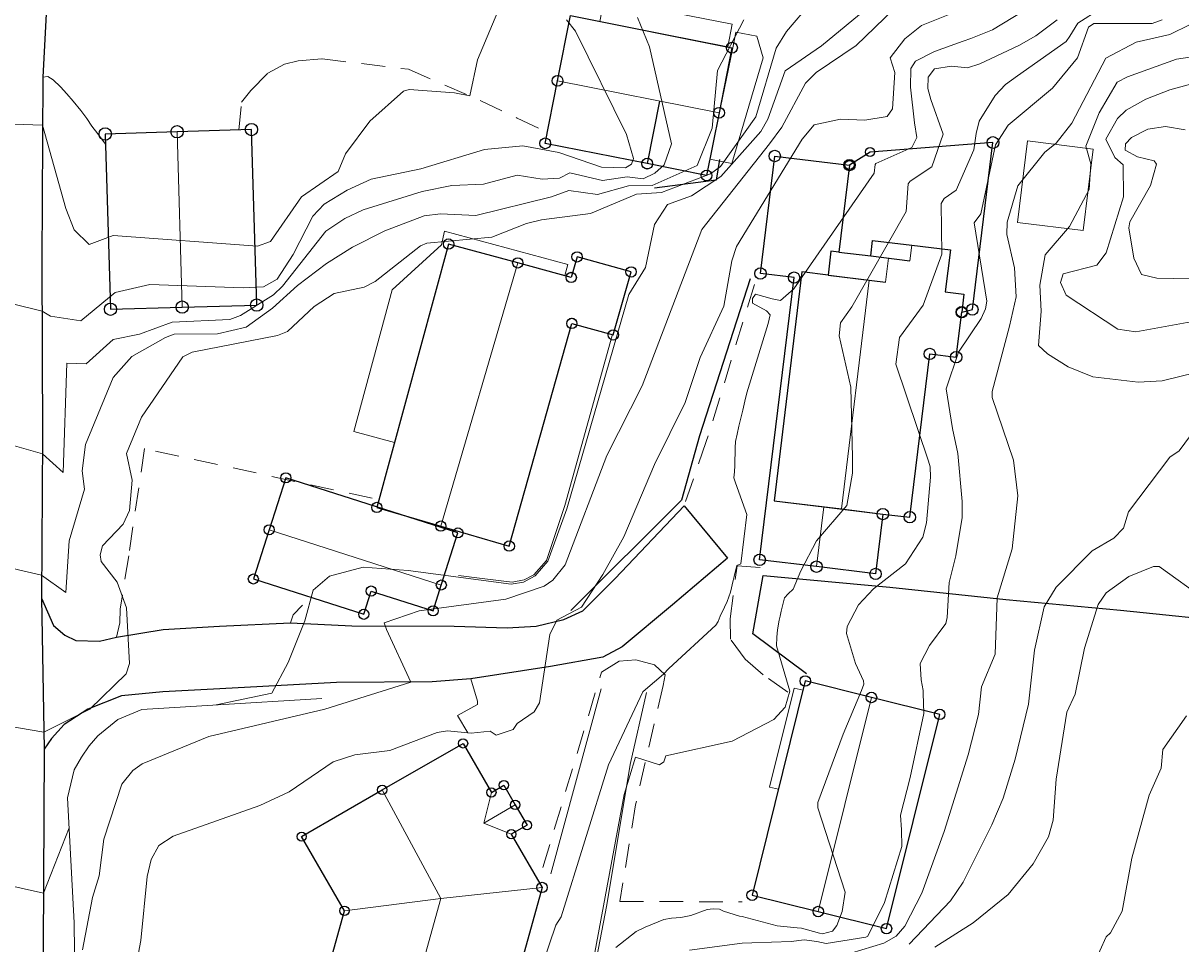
# Model space of a CAD drawing. Header units: metres. Extents: x 0 to 385757, y 0 to 6885278.
# Tile 16 of 108: x 308629 to 308702, y 6884199 to 6884257. Entities that reach past the tile are written whole.
import ezdxf

# ---------------------------------------------------------------- set-up
doc = ezdxf.new("R2010")
doc.units = ezdxf.units.M
doc.linetypes.add('STVEGKANT', pattern=[2.5, 1.5, -1])
for name, color, linetype, lineweight in [('_Hjelpelinjer', 7, 'Continuous', 0), ('K--DI---05041--TakoverbyggKant-OVERBYGG', 8, 'Continuous', 9), ('K--DI---05061--Veranda-HUSDIV', 8, 'Continuous', 9), ('K--DI---05080--Bygningslinje-HUSDIV', 8, 'Continuous', 9), ('K--DI---05081--Taksprang-HUSDIV', 8, 'Continuous', 9), ('K--DI---06002--MurLoddrett-STMUR', 8, 'STREK MED BDS208', 9), ('K--DI---07007--AnnetVegarealAvgrensning-STVEGKANT', 252, 'STVEGKANT', 20), ('K--DI---07018--Vegdekkekant-VKANT', 250, 'Continuous', 25), ('K--DI---Høydekurve-KURVE', 8, 'Continuous', 9), ('K--DI---Høydekurve-TKURVE', 7, 'Continuous', 20), ('K--DI---Mønelinje-HUSDIV', 8, 'Continuous', 9)]:
    doc.layers.add(name, color=color, linetype=linetype, lineweight=lineweight)
for name, color, linetype in [('K--DI---', 7, 'Continuous'), ('K--DI---05009--TaksprangBunn', 9, 'Continuous'), ('K--DI---05014--Takkant-HUS_PRIKK', 8, 'Continuous'), ('K--DI---09111--KantUtsnitt', 9, 'Continuous'), ('K--DI---Gjerde', 9, 'Continuous'), ('K--DI---VegAnnenAvgrensning', 9, 'Continuous'), ('K--DI---VegFiktivGrense', 9, 'Continuous')]:
    doc.layers.add(name, color=color, linetype=linetype)
doc.layers.add('K--DI---HUS_PRIKK', color=7, linetype='Continuous', true_color=0x000000)
doc.styles.get("Standard").update_dxf_attribs({"font": 'isocpeur.ttf'})
doc.linetypes.add('STREK MED BDS208', pattern='A,3.5,[208,BDS.shx,S=128,R=0,X=0,Y=0]', length=3.5)
doc.dimstyles.new('Civil Tools', dxfattribs={"dimtxt": 2.5, "dimasz": 3, "dimexe": 0, "dimexo": 0, "dimgap": 2, "dimtad": 1, "dimdec": 0, "dimzin": 0, "dimdsep": 46, "dimtxsty": 'Standard', "dimblk1": 'OBLIQUE', "dimblk2": 'OBLIQUE', "dimsah": 1, "dimtsz": 1.5, "dimcen": 4, "dimadec": 0, "dimazin": 0, "dimtfac": 1, "dimtdec": 4, "dimtix": 1, "dimtmove": 0, "dimatfit": 3, "dimfxl": 1, "dimtolj": 1, "dimtzin": 0, "dimarcsym": 0})

# ---------------------------------------------------------------- blocks, each defined once
blk = doc.blocks.new('BDS199')
at = {"layer": 'K--DI---'}
blk.add_circle((0, 0), 5, dxfattribs=at)
blk = doc.blocks.new('*D137')
at = {"layer": '_Hjelpelinjer', "color": 0, "linetype": 'Continuous', "lineweight": -2, "transparency": 16777216}
for p, q in [((308693.227, 6884473.63), (308693.227, 6884475.455)), ((308693.563, 6884473.03), (308693.227, 6884473.63)), ((308693.563, 6884472.403), (308693.563, 6884473.03))]:
    blk.add_line(p, q, dxfattribs=at)
at = {"layer": 'Defpoints', "color": 0, "linetype": 'Continuous', "transparency": 16777216}
for p in [(308693.227, 6884474.23), (308693.563, 6884472.403), (0, 0)]:
    blk.add_point(p, dxfattribs=at)
at = {"layer": '_Hjelpelinjer', "color": 0, "linetype": 'Continuous', "transparency": 16777216, "insert": (308692.902, 6884474.943), "char_height": 0.25, "attachment_point": 5, "rotation": 90}
blk.add_mtext('\\A1;308694', dxfattribs=at)
blk = doc.blocks.new('_Oblique')
at = {"color": 0, "linetype": 'ByBlock', "lineweight": -2}
blk.add_line((-0.5, -0.5), (0.5, 0.5), dxfattribs=at)
blk = doc.blocks.new('*D139')
at = {"layer": '_Hjelpelinjer', "color": 0, "linetype": 'Continuous', "lineweight": -2, "transparency": 16777216}
for p, q in [((308692.525, 6884448.538), (308693.125, 6884449.535)), ((308693.125, 6884449.535), (308695.175, 6884449.535)), ((308690.483, 6884448.538), (308692.525, 6884448.538))]:
    blk.add_line(p, q, dxfattribs=at)
at = {"layer": 'Defpoints', "color": 0, "linetype": 'Continuous', "transparency": 16777216}
for p in [(308693.725, 6884449.535), (308690.483, 6884448.538), (0, 0)]:
    blk.add_point(p, dxfattribs=at)
at = {"layer": '_Hjelpelinjer', "color": 0, "linetype": 'Continuous', "transparency": 16777216, "insert": (308694.55, 6884449.86), "char_height": 0.25, "attachment_point": 5}
blk.add_mtext('\\A1;6884449', dxfattribs=at)
blk = doc.blocks.new('*D141')
at = {"layer": '_Hjelpelinjer', "color": 0, "linetype": 'Continuous', "lineweight": -2, "transparency": 16777216}
for p, q in [((308672.527, 6884476.776), (308672.527, 6884478.576)), ((308672.247, 6884476.475), (308672.527, 6884476.776)), ((308672.247, 6884475.875), (308672.247, 6884476.475))]:
    blk.add_line(p, q, dxfattribs=at)
at = {"layer": 'Defpoints', "color": 0, "linetype": 'Continuous', "transparency": 16777216}
for p in [(308672.527, 6884477.376), (308672.247, 6884475.875), (0, 0)]:
    blk.add_point(p, dxfattribs=at)
at = {"layer": '_Hjelpelinjer', "color": 0, "linetype": 'Continuous', "transparency": 16777216, "insert": (308672.202, 6884478.076), "char_height": 0.25, "attachment_point": 5, "rotation": 90}
blk.add_mtext('\\A1;308672', dxfattribs=at)

msp = doc.modelspace()

# ---------------------------------------------------------------- linework, layer by layer
at = {"layer": 'K--DI---05009--TaksprangBunn', "linetype": 'Continuous', "elevation": 17.74}
msp.add_lwpolyline([(308680.99, 6884247.87), (308680.32, 6884242.37), (308682.33, 6884242.13), (308682.45, 6884243.1), (308684.92, 6884242.8), (308687.36, 6884242.51), (308687.04, 6884239.86), (308688.21, 6884239.72), (308688.08, 6884238.58)], dxfattribs=at)
at = {"layer": 'K--DI---05009--TaksprangBunn', "linetype": 'Continuous'}
for points in [[(308669, 6884251.91, 13.68), (308668.22, 6884247.96, 10.61)], [(308680.32, 6884242.37, 18.5), (308679.82, 6884242.43, 18.54), (308679.64, 6884240.92, 18.54), (308677.99, 6884241.12, 17.82), (308676.23, 6884226.67, 17.82), (308679.37, 6884226.29, 19.25), (308683.1, 6884225.83, 17.96)], [(308682.33, 6884242.13, 19.96), (308684.8, 6884241.83, 21.31)], [(308679.64, 6884240.92, 19.96), (308683.27, 6884240.47, 21.67)]]:
    msp.add_polyline3d(points, dxfattribs=at)
at = {"layer": 'K--DI---05014--Takkant-HUS_PRIKK', "elevation": 17.74, "flags": 128}
msp.add_lwpolyline([(308688.08, 6884238.58), (308688.75, 6884238.75), (308690.05, 6884249.29), (308682.29, 6884248.69), (308680.99, 6884247.87)], dxfattribs=at)
at = {"layer": 'K--DI---05014--Takkant-HUS_PRIKK'}
for points in [[(308668.22, 6884247.96, 10.61), (308661.78, 6884249.24, 10.61), (308662.56, 6884253.19, 13.68), (308663.38, 6884257.31, 10.61), (308673.57, 6884255.28, 10.61), (308672.76, 6884251.17, 13.68), (308671.97, 6884247.21, 12.98), (308668.22, 6884247.96, 12.98)], [(308634, 6884249.83, 9.34), (308634.33, 6884238.76, 9.34), (308638.86, 6884238.9, 11.41), (308643.56, 6884239.03, 9.34), (308643.23, 6884250.11, 9.34), (308638.53, 6884249.97, 11.41), (308634, 6884249.83, 9.34)], [(308683.1, 6884225.83, 17.96), (308682.64, 6884222.05, 17.96), (308678.91, 6884222.51, 19.25), (308675.32, 6884222.94, 17.96), (308677.49, 6884240.76, 17.96), (308675.37, 6884241.02, 16.87), (308676.27, 6884248.44, 16.86), (308680.99, 6884247.87, 18.49)], [(308663.42, 6884240.77, 14.32), (308660.05, 6884241.69, 15.76), (308655.68, 6884242.88, 13.98), (308651.15, 6884226.25, 13.98), (308655.19, 6884225.07, 15.76), (308659.51, 6884223.81, 13.98), (308663.46, 6884237.87, 13.98)], [(308663.46, 6884237.87, 13.98), (308666.08, 6884237.14, 13.15), (308667.2, 6884241.12, 13.05), (308663.79, 6884242.07, 14.31), (308663.42, 6884240.77, 14.32)], [(308683.1, 6884225.83, 20.93), (308684.8, 6884225.63, 20.09), (308686.06, 6884235.94, 20.09), (308687.73, 6884235.74, 19.55), (308688.08, 6884238.58, 19.55)], [(308655.22, 6884221.35, 15.74), (308656.27, 6884224.64, 14.02), (308645.4, 6884228.12, 13.8), (308644.35, 6884224.84, 15.39)], [(308644.35, 6884224.84, 15.39), (308643.35, 6884221.73, 13.45)], [(308643.35, 6884221.73, 13.45), (308650.32, 6884219.5, 13.81), (308650.79, 6884220.97, 14.66), (308654.7, 6884219.72, 14.45), (308655.22, 6884221.35, 15.74)], [(308678.2, 6884215.29, 21.02), (308674.84, 6884201.76, 21.02), (308679.02, 6884200.73, 23.32), (308683.33, 6884199.65, 21.02), (308686.69, 6884213.18, 21.02), (308682.38, 6884214.25, 23.32), (308678.2, 6884215.29, 21.02)], [(308661.58, 6884202.25, 17), (308657.4, 6884187.16, 17), (308651.64, 6884188.76, 19.44), (308646.19, 6884190.26, 17), (308649.1, 6884200.78, 17), (308646.4, 6884205.46, 17), (308651.49, 6884208.41, 19.44), (308656.59, 6884211.35, 17), (308658.38, 6884208.25, 17), (308659.17, 6884208.71, 17), (308659.88, 6884207.47, 17.52), (308660.63, 6884206.18, 17), (308659.64, 6884205.61, 17), (308661.58, 6884202.25, 17)]]:
    msp.add_polyline3d(points, dxfattribs=at)
at = {"layer": 'K--DI---05041--TakoverbyggKant-OVERBYGG'}
msp.add_polyline3d([(308692.24, 6884249.39, 22.55), (308691.61, 6884244.24, 22.56), (308695.75, 6884243.73, 22.38), (308696.38, 6884248.88, 22.38), (308692.24, 6884249.39, 22.55)], dxfattribs=at)
at = {"layer": 'K--DI---05061--Veranda-HUSDIV', "flags": 128}
for points, elevation in [([(308665.22, 6884256.94), (308673.3, 6884255.33), (308673.58, 6884256.76), (308665.5, 6884258.36), (308665.22, 6884256.94)], 10.1), ([(308672.17, 6884248.24), (308673.57, 6884247.96), (308675.54, 6884254.65), (308675.14, 6884256.01), (308673.82, 6884256.27), (308673.62, 6884255.27), (308672.17, 6884248.24)], 10.97), ([(308682.29, 6884248.69), (308680.99, 6884247.87), (308680.32, 6884242.37), (308682.33, 6884242.13), (308682.45, 6884243.1), (308684.92, 6884242.8), (308687.36, 6884242.51), (308687.04, 6884239.86), (308688.21, 6884239.72), (308688.08, 6884238.58), (308688.75, 6884238.75), (308690.05, 6884249.29), (308682.29, 6884248.69)], 18.69), ([(308652.27, 6884230.34), (308655.68, 6884242.88), (308660.05, 6884241.69), (308663.01, 6884240.89), (308663.2, 6884241.58), (308655.43, 6884243.69), (308655.23, 6884242.83), (308652.12, 6884239.99), (308649.69, 6884231.04), (308652.27, 6884230.34)], 11.63), ([(308676.51, 6884208.45), (308675.95, 6884208.59), (308677.5, 6884214.84), (308678.06, 6884214.7), (308676.51, 6884208.45)], 19.75)]:
    msp.add_lwpolyline(points, dxfattribs=dict(at, elevation=elevation))
at = {"layer": 'K--DI---05080--Bygningslinje-HUSDIV'}
for points in [[(308659.64, 6884205.61, 17), (308657.91, 6884206.32, 17.52), (308658.38, 6884208.25, 17)], [(308649.1, 6884200.78, 17), (308655.19, 6884201.55, 19.44), (308661.58, 6884202.25, 17)]]:
    msp.add_polyline3d(points, dxfattribs=at)
at = {"layer": 'K--DI---05081--Taksprang-HUSDIV'}
for points in [[(308669, 6884251.91, 13.68), (308668.22, 6884247.96, 12.98)], [(308680.99, 6884247.87, 18.49), (308680.32, 6884242.37, 18.5)], [(308688.08, 6884238.58, 19.55), (308688.21, 6884239.72, 19.55), (308687.04, 6884239.86, 19.96), (308687.36, 6884242.51, 19.96), (308684.92, 6884242.8, 21.31), (308682.45, 6884243.1, 19.96), (308682.33, 6884242.13, 19.96)], [(308680.32, 6884242.37, 20.2), (308679.82, 6884242.43, 19.96), (308679.64, 6884240.92, 19.96)], [(308682.33, 6884242.13, 21.14), (308680.32, 6884242.37, 20.2)], [(308684.8, 6884241.83, 21.31), (308683.46, 6884241.99, 21.67), (308682.33, 6884242.13, 21.14)], [(308683.27, 6884240.47, 21.67), (308682.24, 6884240.6, 22.22), (308677.99, 6884241.12, 20.09), (308676.23, 6884226.67, 20.09), (308680.48, 6884226.15, 22.22), (308683.1, 6884225.83, 20.93)]]:
    msp.add_polyline3d(points, dxfattribs=at)
at = {"layer": 'K--DI---06002--MurLoddrett-STMUR'}
for points in [[(308666.01, 6884237.1, 12.13), (308663.02, 6884226.37, 12.5), (308661.86, 6884222.89, 12.52), (308661.06, 6884221.99, 12.53), (308660.44, 6884221.68, 12.53), (308659.69, 6884221.52, 12.53), (308657.79, 6884221.77, 12.49), (308656.31, 6884221.95, 12.4)], [(308665.32, 6884214.79, 14.8), (308662.14, 6884203.11, 15.04)], [(308668.17, 6884214.57, 15.46), (308667.15, 6884210.01, 15.94), (308665.67, 6884201.15, 16.59), (308664.58, 6884195.46, 16.83)], [(308647.68, 6884214.18, 12.63), (308640.79, 6884213.77, 12.19), (308636.3, 6884213.48, 11.74), (308634.8, 6884212.85, 11.73), (308633.53, 6884211.83, 11.73), (308632.98, 6884211.19, 11.72), (308632.5, 6884210.47, 11.72), (308632.04, 6884209.68, 11.71), (308631.62, 6884207.92, 11.72), (308632.03, 6884200.01, 12.7), (308632.11, 6884192.87, 13.09)]]:
    msp.add_polyline3d(points, dxfattribs=at)
at = {"layer": 'K--DI---07007--AnnetVegarealAvgrensning-STVEGKANT'}
for points in [[(308642.44, 6884250.08, 6.46), (308642.6, 6884251.83, 6.35), (308643.2, 6884252.58, 6.35), (308644.27, 6884253.68, 6.31), (308645.31, 6884254.25, 6.29), (308646.18, 6884254.46, 6.29), (308647.7, 6884254.57, 6.29), (308653.14, 6884253.92, 6.53), (308657.68, 6884251.94, 7.08), (308660, 6884250.84, 7.25), (308661.91, 6884249.92, 7.38)], [(308630.05, 6884253.42, 6.77), (308630.38, 6884253.47, 6.63), (308630.72, 6884253.25, 6.6), (308631.17, 6884252.8, 6.6), (308631.58, 6884252.36, 6.56), (308631.98, 6884251.9, 6.49), (308632.45, 6884251.32, 6.45), (308632.84, 6884250.81, 6.45), (308633.16, 6884250.32, 6.45), (308633.53, 6884249.85, 6.45), (308634.02, 6884249.18, 6.45)], [(308675, 6884240.33, 14.91), (308671.95, 6884230.41, 14.86), (308670.55, 6884226.35, 14.78)], [(308650.86, 6884226.83, 11.46), (308636.48, 6884229.96, 11.15), (308635.48, 6884223.19, 11.1), (308634.94, 6884219.82, 10.96)], [(308677.1, 6884214.58, 15.86), (308675.54, 6884215.68, 15.8), (308674.4, 6884216.66, 15.51), (308673.47, 6884217.94, 15.25), (308673.46, 6884219.21, 15.15), (308673.89, 6884222.57, 15.01), (308675.35, 6884222.45, 15.12)], [(308634.94, 6884219.82, 10.96), (308634.93, 6884218.97, 10.9), (308634.71, 6884218.05, 10.87)], [(308645.69, 6884218.96, 12.08), (308645.87, 6884219.47, 12.08), (308646.46, 6884220.07, 12.15)], [(308661.63, 6884203.52, 14.34), (308665.34, 6884215.85, 14.25), (308666.44, 6884216.55, 14.41), (308667.5, 6884216.62, 14.42), (308668.67, 6884216.31, 14.48), (308669.36, 6884215.67, 15.03), (308669.22, 6884215.01, 15.13), (308667.48, 6884207.47, 16.67), (308666.49, 6884201.37, 16.54), (308674.22, 6884201.34, 16.73)], [(308657.08, 6884215.43, 13.6), (308657.5, 6884214.01, 14.04), (308657.51, 6884213.8, 14.11), (308656.25, 6884213.11, 14.23), (308656.89, 6884212.02, 14.23)]]:
    msp.add_polyline3d(points, dxfattribs=at)
at = {"layer": 'K--DI---07018--Vegdekkekant-VKANT'}
for points in [[(308630.05, 6884253.42, 6.77), (308630, 6884241.8, 7.66), (308630.04, 6884230.63, 8.87), (308629.97, 6884220.52, 10.19)], [(308645.69, 6884218.96, 12.08), (308649.56, 6884218.77, 12.78), (308656.04, 6884218.76, 13.45), (308659.38, 6884218.64, 13.76), (308661.21, 6884218.76, 14.03), (308662.95, 6884219.17, 14.22), (308664.15, 6884219.71, 14.28), (308666.2, 6884221.77, 14.43), (308670.55, 6884226.35, 14.78)], [(308629.97, 6884220.52, 10.19), (308630.73, 6884218.8, 10.46), (308631.44, 6884218.18, 10.57), (308632.14, 6884217.84, 10.67), (308633.63, 6884217.8, 10.85), (308634.71, 6884218.05, 10.87)], [(308657.08, 6884215.43, 13.6), (308654.65, 6884215.23, 13.25), (308648.6, 6884215.2, 12.56), (308641.23, 6884214.79, 11.53), (308637.63, 6884214.61, 11.37), (308635.03, 6884214.36, 11.09), (308632.89, 6884213.5, 10.88), (308631.4, 6884212.55, 10.92), (308630.61, 6884211.65, 10.95), (308630.14, 6884210.99, 11.1)], [(308630.14, 6884210.99, 11.1), (308630.08, 6884198.46, 12.34), (308630.3, 6884188.06, 13.8), (308631.09, 6884179.28, 14.51), (308632.68, 6884171.49, 15.32), (308635.2, 6884162.92, 15.8), (308638.03, 6884155.78, 16.16), (308641.93, 6884147.84, 16.72), (308645.84, 6884140.51, 16.94), (308649.06, 6884135.27, 17.08), (308652.45, 6884130.02, 17.15), (308655.53, 6884125.63, 17.33), (308659.28, 6884120.42, 17.43), (308662.14, 6884116.68, 17.47), (308666.24, 6884111.7, 17.5), (308669.62, 6884107.84, 17.53), (308673.23, 6884104.1, 17.56), (308676.42, 6884101.19, 17.6)]]:
    msp.add_polyline3d(points, dxfattribs=at)
at = {"layer": 'K--DI---09111--KantUtsnitt', "linetype": 'Continuous'}
for points in [[(308630.41, 6884260.24, 6), (308630.05, 6884253.42, 6.77)], [(308630.05, 6884253.42, 6.77), (308630, 6884241.8, 7.66), (308630.04, 6884230.63, 8.87), (308629.97, 6884220.52, 10.19)], [(308645.69, 6884218.96, 12.08), (308649.56, 6884218.77, 12.78), (308656.04, 6884218.76, 13.45), (308659.38, 6884218.64, 13.76), (308661.21, 6884218.76, 14.03), (308662.95, 6884219.17, 14.22), (308664.15, 6884219.71, 14.28), (308666.2, 6884221.77, 14.43), (308670.55, 6884226.35, 14.78)], [(308670.55, 6884226.35, 14.78), (308673.29, 6884223.04, 14.74), (308669.82, 6884220.1, 14.66), (308666.64, 6884217.44, 14.46), (308665.41, 6884216.79, 14.4), (308662.12, 6884216.21, 14.05), (308657.08, 6884215.43, 13.6)], [(308629.97, 6884220.52, 10.19), (308630.14, 6884210.99, 11.1)], [(308629.97, 6884220.52, 10.19), (308630.73, 6884218.8, 10.46), (308631.44, 6884218.18, 10.57), (308632.14, 6884217.84, 10.67), (308633.63, 6884217.8, 10.85), (308634.71, 6884218.05, 10.87)], [(308634.71, 6884218.05, 10.87), (308637.65, 6884218.54, 11.2), (308641.21, 6884218.75, 11.56), (308645.69, 6884218.96, 12.08)], [(308657.08, 6884215.43, 13.6), (308654.65, 6884215.23, 13.25), (308648.6, 6884215.2, 12.56), (308641.23, 6884214.79, 11.53), (308637.63, 6884214.61, 11.37), (308635.03, 6884214.36, 11.09), (308632.89, 6884213.5, 10.88), (308631.4, 6884212.55, 10.92), (308630.61, 6884211.65, 10.95), (308630.14, 6884210.99, 11.1)], [(308630.14, 6884210.99, 11.1), (308630.08, 6884198.46, 12.34), (308630.3, 6884188.06, 13.8), (308631.09, 6884179.28, 14.51), (308632.68, 6884171.49, 15.32), (308635.2, 6884162.92, 15.8), (308638.03, 6884155.78, 16.16), (308641.93, 6884147.84, 16.72), (308645.84, 6884140.51, 16.94), (308649.06, 6884135.27, 17.08), (308652.45, 6884130.02, 17.15), (308655.53, 6884125.63, 17.33), (308659.28, 6884120.42, 17.43), (308662.14, 6884116.68, 17.47), (308666.24, 6884111.7, 17.5), (308669.62, 6884107.84, 17.53), (308673.23, 6884104.1, 17.56), (308676.42, 6884101.19, 17.6)]]:
    msp.add_polyline3d(points, dxfattribs=at)
at = {"layer": 'K--DI---Gjerde', "linetype": 'Continuous'}
for points in [[(308672.78, 6884248.21, 13.31), (308672.57, 6884246.91, 13.31), (308668.67, 6884246.41, 12.72)], [(308674.73, 6884240.68, 15.15), (308671.52, 6884230.77, 15.21), (308670.39, 6884226.71, 15.25), (308663.4, 6884219.75, 14.92)], [(308678.27, 6884215.74, 16.87), (308674.88, 6884218.27, 16.72), (308675.55, 6884221.95, 16.7), (308683.54, 6884221.22, 17.91), (308690.86, 6884220.43, 19.74), (308698.11, 6884219.77, 22.13), (308705.88, 6884218.96, 22.35), (308706.3, 6884218.6, 22.35)]]:
    msp.add_polyline3d(points, dxfattribs=at)
at = {"layer": 'K--DI---Høydekurve-KURVE', "flags": 128}
for points, elevation in [([(308623.93, 6884250.6), (308630.04, 6884250.39), (308631.5, 6884245.12), (308632.04, 6884243.78), (308632.99, 6884242.86), (308634.49, 6884243.43), (308643.62, 6884242.74), (308644.43, 6884243.05), (308646.39, 6884245.86), (308648.71, 6884247.47), (308649.16, 6884248.57), (308650.71, 6884250.64), (308652.84, 6884252.53), (308653.19, 6884252.63), (308656.06, 6884252.44), (308657.02, 6884252.23), (308657.51, 6884254.51), (308659.24, 6884258.64)], 7), ([(308624.07, 6884213.09), (308630.12, 6884212.05), (308633.02, 6884213.51), (308635.31, 6884215.75), (308635.52, 6884216.39), (308635.35, 6884219.91), (308634.75, 6884221.53), (308633.75, 6884222.84), (308633.67, 6884223.26), (308633.82, 6884223.82), (308635.14, 6884225.2), (308635.52, 6884226.05), (308635.69, 6884227.97), (308635.34, 6884229.66), (308636.29, 6884231.95), (308638.9, 6884235.75), (308639.48, 6884236.05), (308644.88, 6884237.1), (308645.51, 6884237.36), (308647.2, 6884238.94), (308648.45, 6884239.76), (308650.35, 6884240.16), (308651.04, 6884240.52), (308653.9, 6884242.76), (308654.31, 6884242.93), (308658.41, 6884243.31), (308660.59, 6884244.17), (308661.54, 6884244.41), (308664.64, 6884244.8), (308667.54, 6884246.03), (308669.12, 6884246.13), (308672.21, 6884247.32), (308672.85, 6884247.78), (308675.08, 6884250.91), (308676.36, 6884255.26), (308677.02, 6884256.3), (308678.6, 6884258.15)], 11), ([(308632.57, 6884198.31), (308633.19, 6884201.61), (308633.62, 6884202.98), (308633.91, 6884205.3), (308635.05, 6884208.78), (308635.75, 6884209.64), (308636.34, 6884210.06), (308640.54, 6884211.78), (308647.86, 6884213.51), (308653.29, 6884215.21), (308651.75, 6884218.54), (308651.61, 6884218.97), (308653.82, 6884219.71), (308659.3, 6884220.46), (308661.71, 6884221.28), (308662.27, 6884221.66), (308663.04, 6884222.62), (308665.67, 6884229.52), (308667.91, 6884233.92), (308671.67, 6884243.8), (308675.95, 6884249.21), (308676.73, 6884250.26), (308678.22, 6884253.04), (308678.89, 6884253.72), (308681.41, 6884255.42), (308683.79, 6884257.71)], 13), ([(308641.01, 6884213.78), (308644.52, 6884214.52), (308645.54, 6884216.46), (308646.6, 6884219.09), (308647.12, 6884221.03), (308648.16, 6884221.91), (308650.29, 6884222.47), (308653.12, 6884222.26), (308659.63, 6884221.41), (308660.4, 6884221.52), (308661.15, 6884221.93), (308661.94, 6884222.85), (308663.15, 6884226.15), (308667.06, 6884239.69), (308668.12, 6884241.4), (308668.69, 6884244.11), (308669.51, 6884245.37), (308671.01, 6884245.93), (308672.87, 6884247.14), (308675.39, 6884249.99), (308675.83, 6884250.77), (308676.93, 6884253.82), (308679.23, 6884255.4), (308682.34, 6884257.96)], 12), ([(308666.24, 6884198.45), (308667.52, 6884199.47), (308668.1, 6884199.75), (308669.26, 6884200.22), (308669.76, 6884200.32), (308670.34, 6884200.36), (308670.98, 6884200.49), (308672.01, 6884200.85), (308672.38, 6884200.91), (308672.79, 6884200.87), (308673.03, 6884200.76), (308674.05, 6884200.44), (308674.22, 6884200.42), (308676.43, 6884199.82), (308677.69, 6884199.71), (308677.96, 6884199.68), (308679.09, 6884199.36), (308679.29, 6884199.32), (308679.92, 6884199.5), (308680.2, 6884199.85), (308680.52, 6884200.73), (308680.72, 6884201.95), (308679, 6884207.28), (308678.99, 6884207.62), (308680.59, 6884211.94), (308681.75, 6884214.68), (308681.9, 6884215.08), (308681.87, 6884215.29), (308681.37, 6884216.4), (308680.8, 6884218.28), (308680.84, 6884218.72), (308681.56, 6884220.09), (308682.51, 6884221.1), (308684.52, 6884222.68), (308685.63, 6884224.38), (308685.85, 6884225.27), (308686.1, 6884228.17), (308686.08, 6884228.82), (308685.99, 6884229.16), (308683.92, 6884235.3), (308684.15, 6884236.98), (308685.64, 6884239.03), (308686.82, 6884242.24), (308686.79, 6884245.44), (308686.98, 6884245.75), (308687.72, 6884246.29), (308688.84, 6884248.82), (308688.99, 6884249.86), (308689.18, 6884250.65), (308690.2, 6884252.27), (308690.84, 6884252.96), (308691.61, 6884253.51), (308694.68, 6884255.67), (308694.91, 6884256.01), (308695.41, 6884256.83), (308696.87, 6884257.75)], 17), ([(308624.28, 6884231.27), (308630.03, 6884229.63), (308631.34, 6884228.46), (308631.57, 6884235.36), (308632.79, 6884235.32), (308634.49, 6884236.85), (308636.17, 6884237.2), (308638.23, 6884237.95), (308641.87, 6884238.12), (308642.54, 6884238.36), (308644.62, 6884239.68), (308645.19, 6884240.22), (308647.93, 6884243.69), (308649.13, 6884244.5), (308650.28, 6884245.05), (308654.01, 6884246.19), (308655.89, 6884246.57), (308657.88, 6884246.66), (308660.01, 6884247.23), (308661.58, 6884246.98), (308662.69, 6884247.05), (308663.33, 6884247.37), (308665.4, 6884246.89), (308666.95, 6884247.13), (308667.97, 6884247), (308668.71, 6884247.35), (308669.28, 6884247.89), (308669.76, 6884249.21), (308668.36, 6884255.33), (308667.61, 6884257.18)], 9), ([(308624.3, 6884240.06), (308630.01, 6884238.64), (308630.55, 6884238.32), (308632.45, 6884238.04), (308634.63, 6884239.82), (308636.82, 6884240.33), (308642.7, 6884240.11), (308643.99, 6884240.17), (308644.85, 6884240.66), (308645.86, 6884242.22), (308647.1, 6884244.65), (308647.83, 6884245.4), (308649.28, 6884246.29), (308650.79, 6884246.98), (308653.92, 6884247.63), (308657.95, 6884248.85), (308660.36, 6884249.08), (308662.63, 6884248.66), (308665.33, 6884247.73), (308666.85, 6884247.7), (308667.22, 6884247.93), (308667.35, 6884248.29), (308666.92, 6884249.8), (308663.7, 6884256.33), (308663.13, 6884257.03)], 8), ([(308635.83, 6884196.68), (308636.25, 6884198.9), (308636.65, 6884202.94), (308636.89, 6884204.02), (308637.38, 6884204.9), (308638.28, 6884205.49), (308643.75, 6884207.42), (308645.61, 6884208.28), (308648.39, 6884210.18), (308649.76, 6884210.62), (308651.97, 6884210.91), (308654.96, 6884212.04), (308655.61, 6884212.14), (308657.11, 6884211.99), (308658.31, 6884212.13), (308658.69, 6884211.86), (308659.76, 6884212.23), (308660, 6884212.6), (308661.08, 6884213.35), (308661.42, 6884213.9), (308662.08, 6884218.23), (308662.52, 6884219.14), (308664.07, 6884219.96), (308665.42, 6884222.01), (308666.75, 6884224.4), (308668.67, 6884228.97), (308670.61, 6884232.88), (308671.56, 6884235.71), (308673.06, 6884238.96), (308673.56, 6884241.82), (308673.86, 6884242.73), (308678, 6884249.51), (308678.76, 6884250.41), (308680.43, 6884250.77), (308681.96, 6884250.7), (308683.38, 6884250.93), (308683.7, 6884251.41), (308683.85, 6884253.72), (308683.57, 6884254.64), (308684.48, 6884255.84), (308685.54, 6884256.69), (308687.44, 6884257.45)], 14), ([(308664.36, 6884195.2), (308666.77, 6884208.13), (308667.48, 6884210.47), (308669, 6884210), (308669.27, 6884210.18), (308669.4, 6884210.56), (308673.59, 6884211.48), (308676.21, 6884212.85), (308676.94, 6884213.63), (308677.23, 6884214.65), (308676.39, 6884217.51), (308676.41, 6884218.06), (308676.45, 6884218.51), (308676.55, 6884219.14), (308676.61, 6884219.38), (308676.67, 6884219.69), (308676.88, 6884220.55), (308677.13, 6884220.79), (308677.43, 6884221.09), (308677.92, 6884222.25), (308678.91, 6884224.15), (308680.82, 6884226.38), (308681.19, 6884228.42), (308681.18, 6884229.4), (308681.08, 6884233.85), (308680.33, 6884237.08), (308680.42, 6884237.91), (308681.14, 6884238.91), (308684.57, 6884244.94), (308684.7, 6884246.68), (308684.82, 6884246.86), (308686.2, 6884247.75), (308686.9, 6884249.82), (308686.12, 6884252), (308685.94, 6884252.71), (308685.95, 6884253.42), (308686.35, 6884253.94), (308687.43, 6884254.12), (308688.45, 6884254.01), (308689.23, 6884254.26), (308691.69, 6884255.42), (308692.75, 6884256.02), (308694.1, 6884257.04)], 16), ([(308670.9, 6884198.3), (308674.21, 6884198.74), (308674.82, 6884198.75), (308677.31, 6884198.83), (308678.13, 6884198.94), (308678.93, 6884198.83), (308679.51, 6884198.71), (308682.03, 6884199.12), (308682.15, 6884199.18), (308683.21, 6884201.3), (308684.29, 6884204.83), (308684.28, 6884205.89), (308684.22, 6884206.82), (308684.82, 6884209.19), (308685.68, 6884213.23), (308685.65, 6884214.51), (308685.64, 6884214.68), (308685.52, 6884215.36), (308685.45, 6884216.4), (308686.05, 6884217.54), (308687.08, 6884218.91), (308687.16, 6884219.29), (308687.29, 6884221.5), (308687.71, 6884223.2), (308688.1, 6884225.61), (308688.1, 6884226.62), (308687.83, 6884229.65), (308687.5, 6884231.24), (308687.09, 6884233.73), (308687.88, 6884236.05), (308689.31, 6884238.18), (308689.58, 6884238.8), (308689.66, 6884239.28), (308688.87, 6884244.22), (308689.29, 6884244.78), (308690.22, 6884249.15), (308691.01, 6884250.39), (308693.82, 6884252.73), (308695.39, 6884254.64), (308696.08, 6884256.58), (308696.42, 6884256.8), (308700.1, 6884256.81), (308700.73, 6884257.03)], 18), ([(308681.07, 6884198.1), (308683.16, 6884198.74), (308683.95, 6884199.17), (308684.48, 6884199.81), (308685.57, 6884201.9), (308686.97, 6884205.78), (308688.48, 6884210.63), (308689.14, 6884213.17), (308689.33, 6884214.91), (308690.19, 6884216.98), (308690.32, 6884220.54), (308691.27, 6884223.63), (308691.62, 6884226.98), (308691.35, 6884229.24), (308690.01, 6884233.19), (308690, 6884233.58), (308691.09, 6884237.69), (308691.52, 6884239.54), (308691.41, 6884241.37), (308690.93, 6884243.48), (308690.95, 6884244.26), (308691.62, 6884246.55), (308693.33, 6884248.69), (308694.04, 6884249.25), (308695.03, 6884250.52), (308697.18, 6884254.62), (308699.09, 6884255.63), (308701.23, 6884256.11), (308702.51, 6884256.75)], 19), ([(308705.55, 6884238.51), (308699.07, 6884237.33), (308697.94, 6884237.51), (308694.67, 6884239.65), (308694.31, 6884240.45), (308694.49, 6884241), (308696.62, 6884241.55), (308697.19, 6884242.32), (308698.3, 6884245.87), (308698.27, 6884247.88), (308697.75, 6884248.35), (308697.18, 6884249.5), (308697.91, 6884250.8), (308698.46, 6884251.33), (308699.7, 6884252.04), (308701.23, 6884252.62), (308704.32, 6884253.46)], 21), ([(308704.6, 6884240.65), (308700.39, 6884240.73), (308699.44, 6884240.96), (308698.94, 6884241.98), (308698.64, 6884243.91), (308698.7, 6884244.28), (308700, 6884246.57), (308700.38, 6884247.93), (308700.24, 6884248.14), (308699.18, 6884248.39), (308698.39, 6884248.8), (308698.43, 6884249.2), (308698.79, 6884249.6), (308699.84, 6884250.14), (308700.94, 6884250.31), (308702.19, 6884250.09)], 22), ([(308686.39, 6884198.48), (308688.8, 6884200.01), (308691.01, 6884201.81), (308692.6, 6884203.75), (308693.55, 6884205.45), (308693.86, 6884206.49), (308694.05, 6884209.09), (308694.72, 6884213.33), (308695.24, 6884214.45), (308695.84, 6884217.36), (308696.7, 6884220.12), (308697.19, 6884220.85), (308698.64, 6884221.88), (308700.19, 6884222.51), (308700.55, 6884222.52), (308703.48, 6884220.41)], 21), ([(308696.39, 6884197.36), (308697.19, 6884199.13), (308697.48, 6884199.38), (308698.2, 6884200.75), (308698.82, 6884204.11), (308699.92, 6884208.07), (308700.67, 6884209.79), (308700.78, 6884210.96), (308702.27, 6884213.09)], 22), ([(308624.25, 6884203.2), (308630.1, 6884201.89), (308631.72, 6884206.02)], 12)]:
    msp.add_lwpolyline(points, dxfattribs=dict(at, elevation=elevation))
at = {"layer": 'K--DI---Høydekurve-TKURVE', "flags": 128}
for points, elevation in [([(308661.21, 6884196.21), (308662.46, 6884199.86), (308662.78, 6884200.39), (308665.78, 6884209.99), (308667.94, 6884214.61), (308668.12, 6884214.75), (308669.25, 6884215.73), (308669.59, 6884216.07), (308672.56, 6884218.82), (308672.7, 6884219.05), (308672.82, 6884219.38), (308673.09, 6884219.96), (308673.27, 6884220.3), (308673.47, 6884220.9), (308673.64, 6884221.64), (308673.7, 6884221.89), (308673.88, 6884222.58), (308674.14, 6884222.68), (308674.51, 6884225.8), (308673.8, 6884227.8), (308673.69, 6884228.11), (308673.73, 6884228.49), (308673.75, 6884228.9), (308673.77, 6884230.02), (308673.8, 6884230.41), (308673.9, 6884230.88), (308674.01, 6884231.37), (308674.13, 6884231.88), (308674.26, 6884232.4), (308674.38, 6884232.95), (308674.52, 6884233.48), (308675.85, 6884237.87), (308675.92, 6884238.14), (308675.98, 6884238.41), (308675.75, 6884238.67), (308674.87, 6884239.15), (308674.87, 6884239.45), (308675.06, 6884239.72), (308676.11, 6884239.42), (308676.63, 6884239.31), (308677.48, 6884240.06), (308682.55, 6884247.36), (308682.61, 6884247.91), (308682.65, 6884247.97), (308684.92, 6884248.98), (308685.25, 6884249.61), (308685.1, 6884250.54), (308684.84, 6884252.78), (308684.86, 6884253.97), (308685.15, 6884254.42), (308686.37, 6884255.03), (308688.16, 6884255.69), (308688.66, 6884255.87), (308690.03, 6884256.41), (308692.58, 6884257.96)], 15), ([(308624.25, 6884223.29), (308629.98, 6884221.98), (308631.52, 6884220.88), (308631.73, 6884224.13), (308632.69, 6884227.4), (308632.55, 6884228.56), (308632.76, 6884230.22), (308634.49, 6884234.45), (308635.68, 6884235.77), (308637.8, 6884236.99), (308638.35, 6884237.18), (308641.09, 6884237.21), (308642.89, 6884237.63), (308644.55, 6884238.83), (308646.13, 6884240.26), (308647.97, 6884241.66), (308649.61, 6884242.68), (308651.65, 6884243.72), (308654.14, 6884244.66), (308655.17, 6884244.78), (308657.39, 6884244.68), (308662.17, 6884245.86), (308663.28, 6884246.27), (308665.08, 6884246.01), (308667.04, 6884246.56), (308668.53, 6884246.57), (308671.38, 6884247.85), (308672.33, 6884250.2), (308672.65, 6884253.84), (308674.33, 6884257.03)], 10), ([(308702.89, 6884234.77), (308700.73, 6884234.25), (308699.22, 6884234.15), (308696.35, 6884234.5), (308694.79, 6884235.12), (308693.49, 6884235.94), (308692.93, 6884236.48), (308693.1, 6884238.64), (308693.02, 6884240.28), (308693.35, 6884242.2), (308694.88, 6884243.99), (308696.13, 6884246.33), (308696.24, 6884247.94), (308695.92, 6884249.06), (308696.75, 6884251.16), (308697.9, 6884253.1), (308698.54, 6884253.45), (308701.65, 6884254.55), (308705.3, 6884255.1)], 20), ([(308684.75, 6884198.68), (308687.37, 6884201.4), (308688.17, 6884202.58), (308689.99, 6884206.2), (308690.69, 6884207.88), (308691.45, 6884210.35), (308692.3, 6884213.82), (308692.67, 6884217.23), (308693.29, 6884219.98), (308694.05, 6884221.21), (308696.32, 6884223.5), (308697.69, 6884224.3), (308698.3, 6884224.93), (308698.62, 6884225.97), (308701.21, 6884229.42), (308701.8, 6884229.82), (308703.54, 6884232.16)], 20)]:
    msp.add_lwpolyline(points, dxfattribs=dict(at, elevation=elevation))
at = {"layer": 'K--DI---Mønelinje-HUSDIV', "flags": 128}
for points, elevation in [([(308662.56, 6884253.19), (308672.76, 6884251.17)], 13.68), ([(308638.86, 6884238.9), (308638.53, 6884249.97)], 11.41), ([(308684.92, 6884242.8), (308684.8, 6884241.83)], 21.31), ([(308655.19, 6884225.07), (308660.05, 6884241.69)], 15.76), ([(308683.46, 6884241.99), (308683.27, 6884240.47)], 21.67), ([(308680.48, 6884226.15), (308682.24, 6884240.6)], 22.22), ([(308678.91, 6884222.51), (308679.37, 6884226.29)], 19.25), ([(308679.02, 6884200.73), (308682.38, 6884214.25)], 23.32), ([(308651.49, 6884208.41), (308655.19, 6884201.55), (308651.64, 6884188.76)], 19.44), ([(308657.91, 6884206.32), (308659.88, 6884207.47)], 17.52)]:
    msp.add_lwpolyline(points, dxfattribs=dict(at, elevation=elevation))
at = {"layer": 'K--DI---Mønelinje-HUSDIV'}
msp.add_polyline3d([(308655.22, 6884221.35, 15.74), (308644.35, 6884224.84, 15.39)], dxfattribs=at)
at = {"layer": 'K--DI---VegAnnenAvgrensning', "linetype": 'Continuous'}
for points in [[(308630.41, 6884260.24, 6), (308630.05, 6884253.42, 6.77)], [(308670.55, 6884226.35, 14.78), (308673.29, 6884223.04, 14.74), (308669.82, 6884220.1, 14.66), (308666.64, 6884217.44, 14.46), (308665.41, 6884216.79, 14.4), (308662.12, 6884216.21, 14.05), (308657.08, 6884215.43, 13.6)], [(308634.71, 6884218.05, 10.87), (308637.65, 6884218.54, 11.2), (308641.21, 6884218.75, 11.56), (308645.69, 6884218.96, 12.08)]]:
    msp.add_polyline3d(points, dxfattribs=at)
at = {"layer": 'K--DI---VegFiktivGrense', "linetype": 'Continuous'}
msp.add_polyline3d([(308629.97, 6884220.52, 10.19), (308630.14, 6884210.99, 11.1)], dxfattribs=at)

# ---------------------------------------------------------------- block references
at = {"layer": 'K--DI---HUS_PRIKK', "linetype": 'Continuous'}
for p, xscale, yscale, rotation in [((308673.57, 6884255.28, 10.61), 0.0681147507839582, 0.0681147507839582, 258.8510103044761), ((308662.56, 6884253.19, 13.68), 0.06802930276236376, 0.06802930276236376, 78.74356497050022), ((308672.76, 6884251.17, 13.68), 0.06800895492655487, 0.06800895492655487, 258.7178945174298), ((308638.53, 6884249.97, 11.41), 0.0776387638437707, 0.0776387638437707, 181.7701670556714), ((308643.23, 6884250.11, 9.34), 0.0777204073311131, 0.0777204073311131, 181.7061783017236), ((308634, 6884249.83, 9.34), 0.07771872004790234, 0.07771872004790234, 271.7074985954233), ((308634, 6884249.83, 9.34), 0.07771872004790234, 0.07771872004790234, 271.7074985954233), ((308661.78, 6884249.24, 10.61), 0.06809769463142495, 0.06809769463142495, 78.82960884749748), ((308690.05, 6884249.29, 17.74), 0.0744800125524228, 0.0744800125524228, 184.4212894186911), ((308676.27, 6884248.44, 16.86), 0.07189856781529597, 0.07189856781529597, 353.1141506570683), ((308682.29, 6884248.69, 17.74), 0.0580003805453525, 0.0580003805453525, 212.2424678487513), ((308668.22, 6884247.96, 10.61), 0.0680411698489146, 0.0680411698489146, 168.7585212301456), ((308668.22, 6884247.96, 12.98), 0.0679869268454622, 0.0679869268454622, 168.6900675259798), ((308680.99, 6884247.87, 18.49), 0.07189856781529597, 0.07189856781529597, 353.1141506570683), ((308680.99, 6884247.87, 17.74), 0.0580003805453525, 0.0580003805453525, 212.2424678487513), ((308671.97, 6884247.21, 12.98), 0.0679869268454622, 0.0679869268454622, 168.6900675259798), ((308655.68, 6884242.88, 13.98), 0.06516425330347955, 0.06516425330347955, 254.7623744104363), ((308663.79, 6884242.07, 14.31), 0.06474867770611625, 0.06474867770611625, 254.1128314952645), ((308660.05, 6884241.69, 15.76), 0.06516730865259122, 0.06516730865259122, 164.7670717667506), ((308667.2, 6884241.12, 13.05), 0.06495153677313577, 0.06495153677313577, 164.4325684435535), ((308663.42, 6884240.77, 14.32), 0.06514353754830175, 0.06514353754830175, 164.7304962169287), ((308663.42, 6884240.77, 14.32), 0.06474867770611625, 0.06474867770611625, 254.1128314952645), ((308675.37, 6884241.02, 16.87), 0.07186906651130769, 0.07186906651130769, 83.08416080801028), ((308677.49, 6884240.76, 17.96), 0.07179441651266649, 0.07179441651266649, 173.0080746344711), ((308638.86, 6884238.9, 11.41), 0.07787656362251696, 0.07787656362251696, 1.584372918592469), ((308643.56, 6884239.03, 9.34), 0.07772068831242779, 0.07772068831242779, 91.70595844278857), ((308634.33, 6884238.76, 9.34), 0.07763876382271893, 0.07763876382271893, 1.770167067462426), ((308688.08, 6884238.58, 19.55), 0.071761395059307, 0.071761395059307, 82.97432603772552), ((308688.08, 6884238.58, 17.74), 0.06583150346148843, 0.06583150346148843, 14.23728046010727), ((308688.75, 6884238.75, 17.74), 0.07175586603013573, 0.07175586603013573, 82.96866972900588), ((308663.46, 6884237.87, 13.98), 0.06487203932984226, 0.06487203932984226, 74.30788514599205), ((308663.46, 6884237.87, 13.98), 0.06495039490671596, 0.06495039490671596, 344.4307831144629), ((308666.08, 6884237.14, 13.15), 0.06485624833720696, 0.06485624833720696, 74.28302459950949), ((308686.06, 6884235.94, 20.09), 0.07195437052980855, 0.07195437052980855, 353.1707556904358), ((308687.73, 6884235.74, 19.55), 0.071761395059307, 0.071761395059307, 82.97432603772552), ((308645.4, 6884228.12, 13.8), 0.06362985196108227, 0.06362985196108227, 252.2489903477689), ((308651.15, 6884226.25, 13.98), 0.06450268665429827, 0.06450268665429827, 343.7180139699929), ((308683.1, 6884225.83, 17.96), 0.07184691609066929, 0.07184691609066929, 263.0616141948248), ((308683.1, 6884225.83, 20.93), 0.07207260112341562, 0.07207260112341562, 353.2901631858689), ((308655.19, 6884225.07, 15.76), 0.06451612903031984, 0.06451612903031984, 343.739795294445), ((308684.8, 6884225.63, 20.09), 0.07181820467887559, 0.07181820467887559, 83.03235164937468), ((308644.35, 6884224.84, 15.39), 0.06362985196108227, 0.06362985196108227, 252.2489903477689), ((308644.35, 6884224.84, 15.39), 0.06358769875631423, 0.06358769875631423, 252.1751477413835), ((308656.27, 6884224.64, 14.02), 0.06362910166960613, 0.06362910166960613, 162.2476784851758), ((308659.51, 6884223.81, 13.98), 0.06487203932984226, 0.06487203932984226, 74.30788514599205), ((308675.32, 6884222.94, 17.96), 0.07184247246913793, 0.07184247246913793, 83.05708805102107), ((308678.91, 6884222.51, 19.25), 0.07195344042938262, 0.07195344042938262, 173.1698135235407), ((308643.35, 6884221.73, 13.45), 0.06363518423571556, 0.06363518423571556, 342.2583111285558), ((308643.35, 6884221.73, 13.45), 0.06358769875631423, 0.06358769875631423, 252.1751477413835), ((308655.22, 6884221.35, 15.74), 0.06366271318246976, 0.06366271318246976, 72.30636001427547), ((308655.22, 6884221.35, 15.74), 0.06365882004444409, 0.06365882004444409, 72.29957221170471), ((308682.64, 6884222.05, 17.96), 0.07175670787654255, 0.07175670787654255, 172.9695310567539), ((308650.79, 6884220.97, 14.66), 0.06364260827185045, 0.06364260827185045, 342.2712807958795), ((308650.32, 6884219.5, 13.81), 0.06364157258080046, 0.06364157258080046, 72.26947198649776), ((308654.7, 6884219.72, 14.45), 0.06366271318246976, 0.06366271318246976, 72.30636001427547), ((308678.2, 6884215.29, 21.02), 0.06603180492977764, 0.06603180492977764, 256.0534680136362), ((308678.2, 6884215.29, 21.02), 0.06603180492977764, 0.06603180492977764, 256.0534680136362), ((308682.38, 6884214.25, 23.32), 0.06601433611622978, 0.06601433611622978, 166.0282787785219), ((308686.69, 6884213.18, 21.02), 0.06603469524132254, 0.06603469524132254, 166.0576326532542), ((308656.59, 6884211.35, 17), 0.05856325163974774, 0.05856325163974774, 300.0029686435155), ((308651.49, 6884208.41, 19.44), 0.05857443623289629, 0.05857443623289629, 29.96218409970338), ((308658.38, 6884208.25, 17), 0.05850664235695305, 0.05850664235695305, 30.21132238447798), ((308659.17, 6884208.71, 17), 0.05862074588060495, 0.05862074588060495, 299.7946172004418), ((308659.88, 6884207.47, 17.52), 0.05851684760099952, 0.05851684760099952, 300.1735200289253), ((308660.63, 6884206.18, 17), 0.05858287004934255, 0.05858287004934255, 209.931511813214), ((308646.4, 6884205.46, 17), 0.05853808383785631, 0.05853808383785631, 30.09519900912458), ((308659.64, 6884205.61, 17), 0.05856370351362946, 0.05856370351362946, 300.0013184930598), ((308661.58, 6884202.25, 17), 0.06500566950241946, 0.06500566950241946, 254.517021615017), ((308661.58, 6884202.25, 17), 0.06500566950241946, 0.06500566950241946, 254.517021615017), ((308674.84, 6884201.76, 21.02), 0.066104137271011, 0.066104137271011, 346.1574316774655), ((308649.1, 6884200.78, 17), 0.05856909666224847, 0.05856909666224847, 119.9816393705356), ((308679.02, 6884200.73, 23.32), 0.06594810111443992, 0.06594810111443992, 345.9324815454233), ((308683.33, 6884199.65, 21.02), 0.06603180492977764, 0.06603180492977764, 76.05346801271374)]:
    msp.add_blockref('BDS199', p, dxfattribs=dict(at, xscale=xscale, yscale=yscale, rotation=rotation))

# ---------------------------------------------------------------- dimensions: what is measured, and where the dimension line sits
at = {"layer": '_Hjelpelinjer', "linetype": 'Continuous'}
for feature_location, offset, dtype, picture, middle in [((308672.2466, 6884475.8752), (0.2804, 1.5012), 1, '*D141', (308672.2019, 6884478.0765)), ((308693.5633, 6884472.4034), (-0.336, 1.827), 1, '*D137', (308692.9023, 6884474.943)), ((308690.4832, 6884448.5382), (3.242, 0.997), 0, '*D139', (308694.5501, 6884449.8602))]:
    dim = msp.add_ordinate_dim(feature_location=feature_location, offset=offset, dtype=dtype, origin=(0, 0), dimstyle='Civil Tools', override={"dimscale": 0.1}, dxfattribs=at)
    dim.commit()
    dim.dimension.update_dxf_attribs({"geometry": picture, "text_midpoint": middle})

doc.saveas('drawing.dxf')
